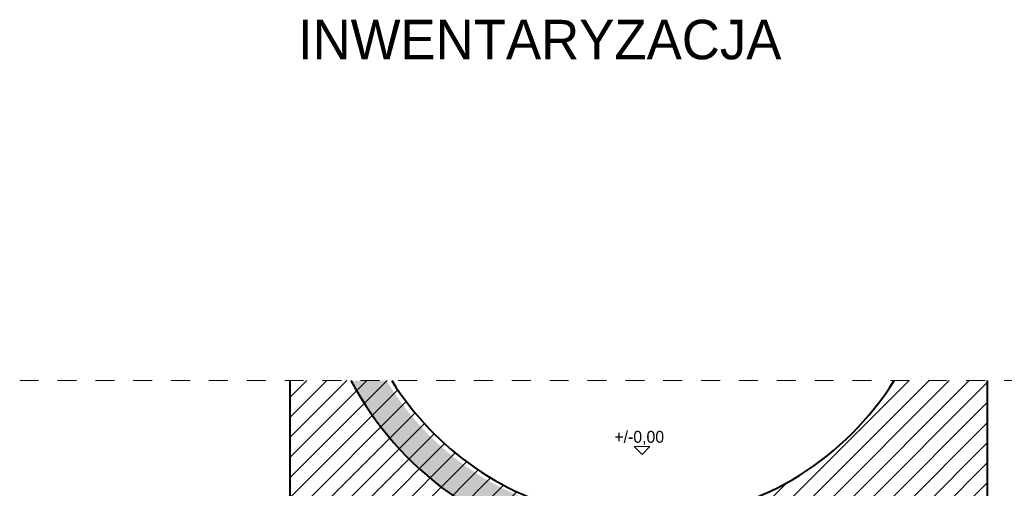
# Model space of a CAD drawing. Header units: millimetres. Extents: x 16408 to 141596, y -21057 to 26364.
# Tile 88 of 144: x 43896 to 56380, y 4167 to 10108. Entities that reach past the tile are written whole.
import ezdxf

# ---------------------------------------------------------------- set-up
doc = ezdxf.new("R2010")
doc.units = ezdxf.units.MM
doc.header["$MEASUREMENT"] = 0
doc.linetypes.add('Przerywana', pattern=[480, 240, -240])
for name, color, linetype, lineweight in [('0_Nr_pióra__1', 7, 'Continuous', 13), ('0_Nr_pióra__7', 7, 'Continuous', 20), ('inw_schody zewnętrzne_Nr_pióra__1', 7, 'Continuous', 13), ('inw_schody zewnętrzne_Nr_pióra__27', 7, 'Continuous', 40)]:
    doc.layers.add(name, color=color, linetype=linetype, lineweight=lineweight)
doc.styles.add('STYL_AUTOMATYCZNY_2', font='txt')
pattern_1 = [(45, (0, 0), (-127.2792, 127.2792), [])]

# ---------------------------------------------------------------- blocks, each defined once
blk = doc.blocks.new('Wymiary_17_4', base_point=(51786, 4597))
at = {"layer": '0_Nr_pióra__1', "color": 7, "linetype": 'Continuous', "lineweight": 13}
for p, q in [((51786, 4597), (51686, 4697)), ((51686, 4697), (51886, 4697)), ((51886, 4697), (51786, 4597))]:
    blk.add_line(p, q, dxfattribs=at)
at = {"layer": '0_Nr_pióra__1', "color": 7, "lineweight": 13, "insert": (51436, 4717), "char_height": 150, "attachment_point": 7, "style": 'STYL_AUTOMATYCZNY_2'}
blk.add_mtext('\\A1;{\\pql;\\fCentury Gothic|b0|i0|c238|p34;+/-0,00}', dxfattribs=at)

msp = doc.modelspace()

# ---------------------------------------------------------------- hatches: boundary and pattern name
at = {"layer": 'inw_schody zewnętrzne_Nr_pióra__1', "linetype": 'Continuous', "lineweight": 13}
h = msp.add_hatch(dxfattribs=at)
h.set_pattern_fill('Bloczki_ceramiczne_0004', style=0, pattern_type=2)
h.set_pattern_definition(pattern_1)
h.paths.add_polyline_path([(47321.6, 5533.3), (47321.6, 3181.3), (51087, 3181.3), (51087, 3832, -0.208829), (48614.2, 5533.3)])
at = {"layer": 'inw_schody zewnętrzne_Nr_pióra__1', "linetype": 'Continuous', "lineweight": 0, "true_color": 0x000000}
msp.add_hatch(color=18, dxfattribs=at).paths.add_polyline_path([(48094.9, 5533.3, 0.2313776), (51087, 3374.6), (51087, 3493.2), (51087, 3784.1), (51087, 3832, -0.2251884), (48547.9, 5533.3)])
at = {"layer": 'inw_schody zewnętrzne_Nr_pióra__1', "linetype": 'Continuous', "lineweight": 13}
h = msp.add_hatch(dxfattribs=at)
h.set_pattern_fill('Bloczki_ceramiczne_0004', style=0, pattern_type=2)
h.set_pattern_definition(pattern_1)
h.paths.add_polyline_path([(52187, 3181.3), (56168.5, 3181.3), (56168.5, 5533.3), (54982.9, 5533.3, -0.2316632), (52187, 3784.1)])

# ---------------------------------------------------------------- linework, layer by layer
at = {"layer": '0_Nr_pióra__1', "color": 7, "linetype": 'Continuous', "lineweight": 13}
for points in [[(47321.6, 3181.3), (47321.6, 5533.3)], [(56168.5, 3181.3), (56168.5, 5533.3)]]:
    msp.add_lwpolyline(points, dxfattribs=at)
at = {"layer": '0_Nr_pióra__7', "color": 7, "linetype": 'Przerywana', "lineweight": 20}
msp.add_line((43896.1, 5533.3), (57914.4, 5533.3), dxfattribs=at)
at = {"layer": 'inw_schody zewnętrzne_Nr_pióra__27', "color": 7, "linetype": 'Continuous', "lineweight": 40}
for points in [[(47321.6, 5533.3), (47321.6, 3181.3)], [(56168.5, 3181.3), (56168.5, 5533.3)]]:
    msp.add_lwpolyline(points, dxfattribs=at)
for radius, start, end in [(4200, 208.13586, 260.24668), (3750, 211.88065, 259.06265), (3750, 211.88065, 259.06265), (3750, 275.94639, 328.11935), (3750, 275.94639, 328.11935)]:
    msp.add_arc((51798.5, 7513.9), radius, start, end, dxfattribs=at)

# ---------------------------------------------------------------- block references
at = {"color": 7, "linetype": 'Continuous', "lineweight": 13}
msp.add_blockref('Wymiary_17_4', (51786.3, 4596.7), dxfattribs=at)

# ---------------------------------------------------------------- texts
at = {"layer": '0_Nr_pióra__7', "color": 7, "linetype": 'Continuous', "lineweight": 20, "insert": (50489.2, 9598.9), "char_height": 500, "attachment_point": 8, "style": 'STYL_AUTOMATYCZNY_2'}
msp.add_mtext('\\A1;{\\pqc;\\fCentury Gothic|b0|i0|c238|p34;INWENTARYZACJA}', dxfattribs=at)

doc.saveas('drawing.dxf')
